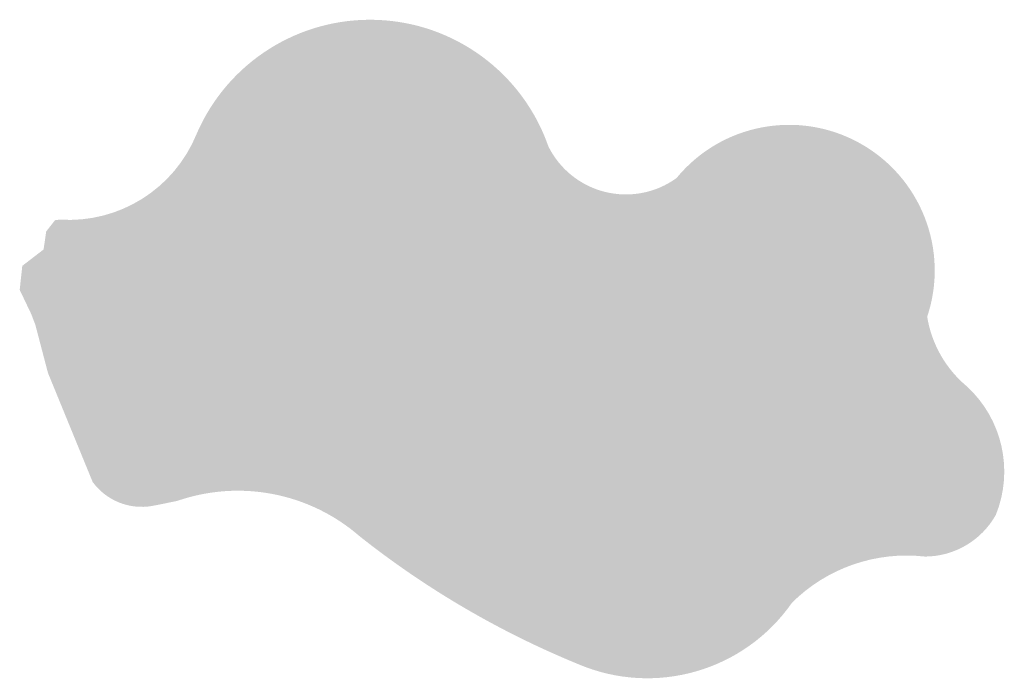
# Model space of a CAD drawing. Header units: inches. Extents: x -32 to 818, y -661 to 218.
# Tile 1 of 256: x -32 to -15, y 85 to 96. Entities that reach past the tile are written whole.
import ezdxf

# ---------------------------------------------------------------- set-up
doc = ezdxf.new("R2010")
doc.units = ezdxf.units.IN
doc.header["$LTSCALE"] = 0.01
doc.header["$MEASUREMENT"] = 0
doc.layers.add('_at_bezpieczna_szraf', color=7, linetype='Continuous', lineweight=5, true_color=0x990026)

msp = doc.modelspace()

# ---------------------------------------------------------------- hatches: boundary and pattern name
at = {"layer": '_at_bezpieczna_szraf', "true_color": 0xffaaa9}
h = msp.add_hatch(color=21, dxfattribs=at)
h.dxf.hatch_style = 1
edge = h.paths.add_edge_path()
edge.add_line((-31.56218308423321, 91.60304067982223), (-31.51925038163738, 91.99701136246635))
edge.add_line((-31.51925038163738, 91.99701136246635), (-31.1699565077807, 92.26585790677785))
edge.add_line((-31.1699565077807, 92.26585790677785), (-31.12702380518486, 92.56194538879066))
edge.add_line((-31.12702380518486, 92.56194538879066), (-30.98271162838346, 92.74543240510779))
edge.add_line((-30.98271162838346, 92.74543240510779), (-30.90730075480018, 92.75579058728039))
edge.add_ellipse((-30.75544804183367, 95.01435759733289), major_axis=(2.263666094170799, 0), ratio=1, start_angle=266.1535588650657, end_angle=337.8656449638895)
edge.add_ellipse((-25.81158602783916, 92.93488647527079), major_axis=(-3.100000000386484, 0), ratio=1, start_angle=199.2081886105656, end_angle=336.6924228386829, ccw=False)
edge.add_ellipse((-21.613004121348, 94.58931989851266), major_axis=(1.420730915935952, 0), ratio=1, start_angle=206.5271039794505, end_angle=305.7689308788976)
edge.add_ellipse((-18.9347511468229, 91.92027468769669), major_axis=(-2.390301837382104, 0), ratio=1, start_angle=521.487150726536, end_angle=680.6281053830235, ccw=False)
edge.add_ellipse((-14.81306500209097, 91.46302199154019), major_axis=(1.87945147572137, 0), ratio=1, start_angle=189.2376926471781, end_angle=230.1125757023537)
edge.add_ellipse((-17.30072577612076, 88.6219069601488), major_axis=(-1.897831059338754, 0), ratio=1, start_angle=518.0162959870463, end_angle=587.4898549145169, ccw=False)
edge.add_ellipse((-16.70931888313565, 88.56604461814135), major_axis=(-1.339293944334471, 0), ratio=1, start_angle=450.29742571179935, end_angle=510.74167813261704, ccw=False)
edge.add_ellipse((-17.00697469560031, 84.57425745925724), major_axis=(2.66994421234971, 0), ratio=1, start_angle=83.44898485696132, end_angle=134.7177887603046)
edge.add_ellipse((-21.26105566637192, 88.12433805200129), major_axis=(-2.893928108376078, 0), ratio=1, start_angle=426.9012473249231, end_angle=505.1694994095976, ccw=False)
edge.add_ellipse((-16.7717254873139, 99.19470860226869), major_axis=(-14.8395668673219, 0), ratio=1, start_angle=411.63363345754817, end_angle=427.72627747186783, ccw=False)
edge.add_ellipse((-27.98168073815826, 85.26082126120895), major_axis=(3.046537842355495, 0), ratio=1, start_angle=48.98726629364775, end_angle=109.0981736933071)
edge.add_ellipse((-39.24848187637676, 138.1429843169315), major_axis=(-51.04707637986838, 0), ratio=1, start_angle=461.1325927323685, end_angle=461.60638361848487, ccw=False)
edge.add_ellipse((-29.55862534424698, 89.04253310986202), major_axis=(-1.000000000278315, 0), ratio=1, start_angle=396.3108467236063, end_angle=459.57394395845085, ccw=False)
edge = h.paths.add_edge_path()
edge.add_line((-31.56218308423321, 91.60304067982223), (-31.37277410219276, 91.20654454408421))
edge.add_line((-31.37277410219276, 91.20654454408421), (-31.30458686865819, 91.02723737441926))
edge.add_line((-31.30458686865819, 91.02723737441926), (-31.09823007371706, 90.24028605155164))
edge.add_line((-31.09823007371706, 90.24028605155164), (-30.36444153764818, 88.45036737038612))
edge.add_line((-30.36444153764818, 88.45036737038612), (-30.36445650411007, 88.45038773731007))

doc.saveas('drawing.dxf')
